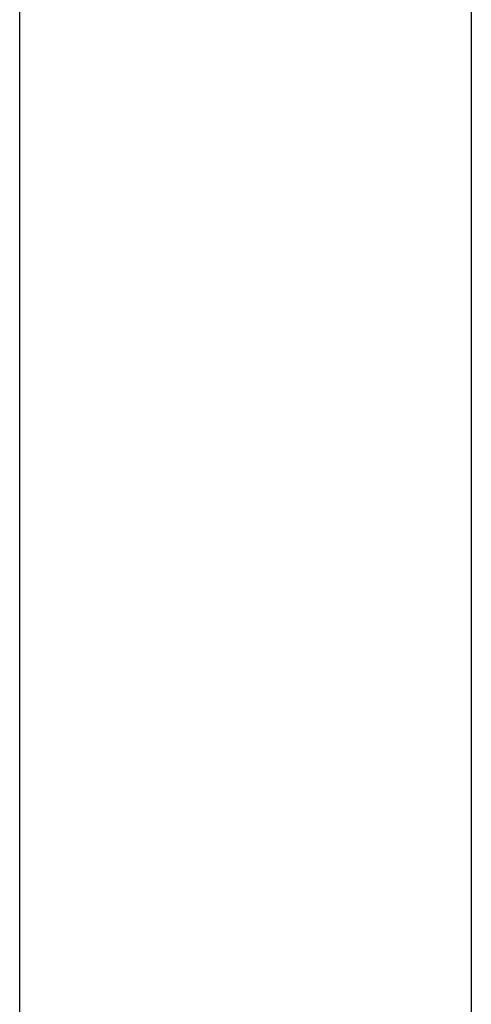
# Model space of a CAD drawing. Header units: millimetres. Extents: x -429 to 783, y -778 to 171.
# Tile 77 of 219: x 225.4 to 226.63, y -471.2 to -468.52. Entities that reach past the tile are written whole.
import ezdxf

# ---------------------------------------------------------------- set-up
doc = ezdxf.new("R2010")
doc.units = ezdxf.units.MM
doc.layers.get('0').update_dxf_attribs({"true_color": 0x000000})

msp = doc.modelspace()

# ---------------------------------------------------------------- linework, layer by layer
at = {"linetype": 'Continuous', "lineweight": -3}
msp.add_open_spline([(226.6274, -447.6641), (226.6274, -450.1443), (226.6274, -453.4057), (226.6274, -474.0063)], degree=3, dxfattribs=at)
msp.add_open_spline([(225.3983, -571.0835), (225.3983, -566.2475), (225.3983, -561.4114), (225.3983, -556.5754), (225.3983, -551.7394), (225.3983, -546.9034), (225.3983, -542.0673), (225.3983, -539.6493), (225.3983, -537.2313), (225.3983, -534.8133), (225.3983, -532.3953), (225.3983, -529.9773), (225.3983, -527.5593), (225.3983, -525.1413), (225.3983, -522.7233), (225.3983, -520.3052), (225.3983, -519.0962), (225.3983, -517.8872), (225.3983, -516.6782), (225.3983, -515.4692), (225.3983, -514.2602), (225.3983, -513.0512), (225.3983, -510.6332), (225.3983, -508.2152), (225.3983, -505.7972), (225.3983, -504.5882), (225.3983, -503.3792), (225.3983, -502.1701), (225.3983, -500.9611), (225.3983, -499.7521), (225.3983, -498.5431), (225.3983, -497.3341), (225.3983, -496.1251), (225.3983, -494.9161), (225.3983, -493.7071), (225.3983, -492.4981), (225.3983, -491.2891), (225.3983, -488.8711), (225.3983, -486.4531), (225.3983, -484.0351), (225.3983, -481.617), (225.3983, -479.199), (225.3983, -476.781), (225.3983, -474.363), (225.3983, -471.945), (225.3983, -469.527), (225.3983, -465.0737), (225.3983, -460.6204), (225.3983, -456.1671)], degree=3, knots=[914.853501, 914.853501, 914.853501, 914.853501, 1059.934198, 1059.934198, 1059.934198, 1205.01493, 1205.01493, 1205.01493, 1277.555296, 1277.555296, 1277.555296, 1350.095662, 1350.095662, 1350.095662, 1422.636027, 1422.636027, 1422.636027, 1458.90621, 1458.90621, 1458.90621, 1495.176393, 1495.176393, 1495.176393, 1567.71676, 1567.71676, 1567.71676, 1603.986943, 1603.986943, 1603.986943, 1640.257126, 1640.257126, 1640.257126, 1676.527309, 1676.527309, 1676.527309, 1712.797492, 1712.797492, 1712.797492, 1785.337858, 1785.337858, 1785.337858, 1857.878224, 1857.878224, 1857.878224, 1930.41859, 1930.41859, 1930.41859, 2064.017193, 2064.017193, 2064.017193, 2064.017193], dxfattribs=at)

doc.saveas('drawing.dxf')
